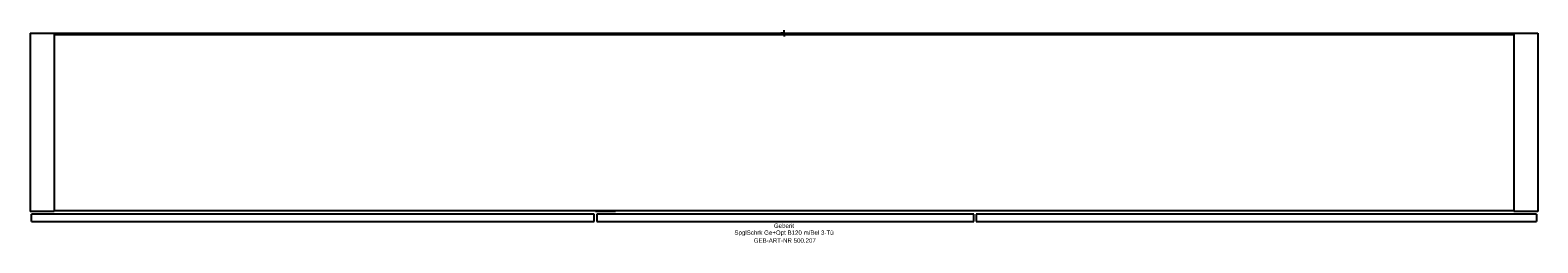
# Model space of a CAD drawing. Header units: millimetres. Extents: x -600 to 600, y -167 to 2.
import ezdxf
from ezdxf.enums import TextEntityAlignment as Align

# ---------------------------------------------------------------- set-up
doc = ezdxf.new("R2010")
doc.units = ezdxf.units.MM
doc.layers.get('0').update_dxf_attribs({"linetype": 'CONTINUOUS'})
for name, color, linetype, lineweight in [('Arbeitspunkt(DIN)', 7, 'CONTINUOUS', 25), ('GEB-ART-NR', 1, 'CONTINUOUS', 18), ('GEB-BEZUG', 2, 'CONTINUOUS', 25), ('GEB-TEXT', 5, 'CONTINUOUS', 18)]:
    doc.layers.add(name, color=color, linetype=linetype, lineweight=lineweight)
doc.layers.add('GEB-KONTUR-A', color=5, linetype='CONTINUOUS')
doc.styles.get("Standard").update_dxf_attribs({"font": 'arial.ttf'})

# ---------------------------------------------------------------- blocks, each defined once
blk = doc.blocks.new('Einfügepunkt')
at = {"layer": 'GEB-BEZUG'}
for p, q in [((-0.7, -0.7), (0.7, 0.7)), ((-0.7, 0.7), (0.7, -0.7))]:
    blk.add_line(p, q, dxfattribs=at)

msp = doc.modelspace()

# ---------------------------------------------------------------- linework, layer by layer
at = {"layer": 'Arbeitspunkt(DIN)', "ltscale": 25}
for q in [(-2.5, 0), (0, 2.5), (0, -2.5), (2.5, 0)]:
    msp.add_line((0, 0), q, dxfattribs=at)
at = {"layer": 'GEB-KONTUR-A', "ltscale": 25}
for p, q in [((-600, 0), (-581, 0)), ((-600, 0), (-600, -142)), ((-581, 0), (-581, -142)), ((-581, 0), (581, 0)), ((581, 0), (600, 0)), ((581, 0), (581, -142)), ((600, 0), (600, -142)), ((-581, -1), (581, -1)), ((-581, -142), (-600, -142)), ((-599, -150), (-599, -144)), ((-151, -144), (-599, -144)), ((-581, -141), (581, -141)), ((-151, -150), (-151, -144)), ((-150, -141), (-150, -142)), ((-134, -142), (-150, -142)), ((-149, -144), (-149, -150)), ((151, -144), (-149, -144)), ((-134, -141), (-134, -142)), ((151, -150), (151, -144)), ((153, -144), (153, -150)), ((599, -144), (153, -144)), ((600, -142), (581, -142)), ((599, -144), (599, -150)), ((-599, -150), (-151, -150)), ((-149, -150), (151, -150)), ((153, -150), (599, -150))]:
    msp.add_line(p, q, dxfattribs=at)

# ---------------------------------------------------------------- block references
at = {"ltscale": 25}
msp.add_blockref('Einfügepunkt', (0, 0), dxfattribs=at)

# ---------------------------------------------------------------- texts
at = {"layer": 'GEB-ART-NR'}
msp.add_text('GEB-ART-NR 500.207', height=3.5, dxfattribs=at).set_placement((0.6, -166.8), align=Align.CENTER)
at = {"layer": 'GEB-TEXT'}
for s, p in [('Geberit', (0, -155)), ('SpglSchrk Ge+Opt B120 m/Bel 3-Tü', (0, -160.5))]:
    msp.add_text(s, height=3.5, dxfattribs=at).set_placement(p, align=Align.CENTER)

doc.saveas('drawing.dxf')
